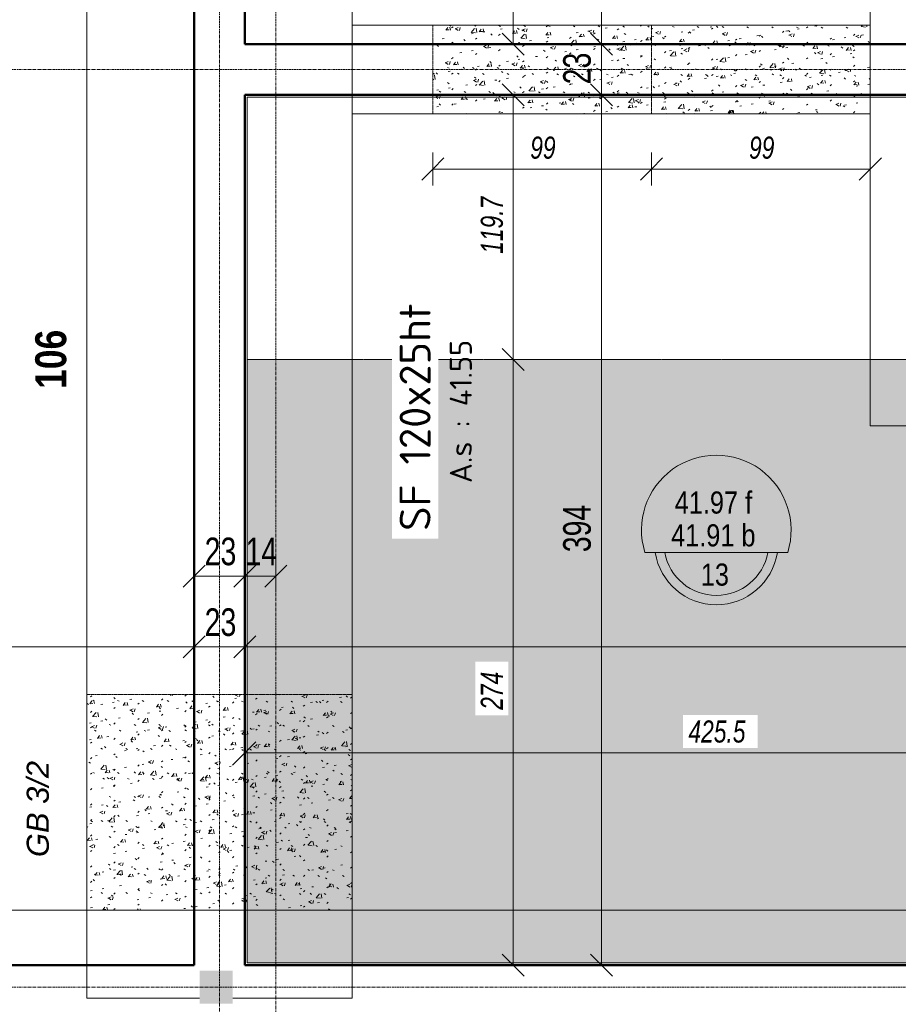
# Model space of a CAD drawing. Header units: millimetres. Extents: x 3690 to 285311, y -2348 to 78336.
# Tile 16 of 46: x 86046 to 90022, y 53358 to 57812. Entities that reach past the tile are written whole.
import ezdxf

# ---------------------------------------------------------------- set-up
doc = ezdxf.new("R2010")
doc.units = ezdxf.units.MM
for name, pattern in [('Ligne de quadrillage', [22.225, 12.7, -3.175, 3.175, -3.175]), ('tiret perso', [2.6, 1.3, -1.3]), ('tiret perso 2', [3, 1.5, -1.5])]:
    doc.linetypes.add(name, pattern=pattern)
for name, color, linetype, lineweight in [('A-ANNO-DIMS', 211, 'Continuous', 9), ('A-ANNO-DIMS-50', 211, 'Continuous', 9), ('A-DETL', 90, 'Continuous', 5), ('A-DETL-GENF', 92, 'Continuous', 5), ('A-DETL-WIDE', 214, 'Continuous', 50), ('A-FLOR', 192, 'Continuous', 5), ('A-FLOR-IDEN', 11, 'Continuous', 9), ('A-WALL', 113, 'Continuous', 9), ('G-ANNO-SYMB', 111, 'Continuous', 9), ('G-ANNO-TEXT', 231, 'Continuous', 9), ('S-FNDN', 32, 'Continuous', 9), ('S-FNDN-IDEN', 2, 'Continuous', 9), ('S-GRID', 1, 'Continuous', 9)]:
    doc.layers.add(name, color=color, linetype=linetype, lineweight=lineweight)
doc.styles.add('Arial Narrow_5', font='ARIALN.TTF', dxfattribs={"width": 0.9, "height": 125})
doc.styles.add('Arial Narrow_6', font='ARIALN.TTF', dxfattribs={"height": 100})
doc.styles.add('Arial Narrow_B_4', font='ARIALNB.TTF', dxfattribs={"height": 140})
doc.styles.add('Arial Narrow_I', font='ARIALNI.TTF', dxfattribs={"width": 0.9, "height": 100})
doc.styles.add('Arial_I_1', font='ariali.ttf', dxfattribs={"height": 100})
doc.styles.add('ISOCPEUR', font='isocpeur.ttf', dxfattribs={"height": 100})
doc.styles.add('ISOCPEUR_B', font='txt', dxfattribs={"height": 140})
doc.dimstyles.new('AB6_1_50_-_GB', dxfattribs={"dimscale": 304.8, "dimtxt": 127.928872, "dimasz": 0.328084, "dimexe": 0.246063, "dimexo": 0.0625, "dimgap": 0.04101, "dimtad": 1, "dimdec": 0, "dimlfac": 0.1, "dimdsep": 46, "dimtxsty": 'Arial Narrow_5', "dimblk1": 'OBLIQUE', "dimblk2": 'OBLIQUE', "dimsah": 1, "dimcen": 0.09, "dimazin": 0, "dimtfac": 1, "dimtdec": 4, "dimtix": 1, "dimtmove": 0, "dimatfit": 3, "dimfxl": 0.246063, "dimfxlon": 1, "dimtvp": 1, "dimtolj": 1, "dimtzin": 0, "dimarcsym": 2})
doc.dimstyles.new('AB6_1_50_-_GB_1', dxfattribs={"dimscale": 304.8, "dimtxt": 127.928872, "dimasz": 0.328084, "dimexe": 0.246063, "dimexo": 0.0625, "dimgap": 0.04101, "dimtad": 1, "dimdec": 0, "dimlfac": 0.1, "dimdsep": 46, "dimtxsty": 'Arial Narrow_5', "dimblk1": 'OBLIQUE', "dimblk2": 'OBLIQUE', "dimsah": 1, "dimcen": 0.09, "dimazin": 0, "dimtfac": 1, "dimtdec": 4, "dimtix": 1, "dimtmove": 2, "dimatfit": 3, "dimfxl": 0.246063, "dimfxlon": 1, "dimtvp": 1, "dimtolj": 1, "dimtzin": 0, "dimarcsym": 2})
doc.dimstyles.new('AB6_1_50_-_GB_Italique', dxfattribs={"dimscale": 304.8, "dimtxt": 102.343097, "dimasz": 0.328084, "dimexe": 0.246063, "dimexo": 0.0625, "dimgap": 0.057415, "dimtad": 1, "dimdec": 1, "dimlfac": 0.1, "dimrnd": 0.1, "dimdsep": 46, "dimtxsty": 'Arial Narrow_I', "dimblk1": 'OBLIQUE', "dimblk2": 'OBLIQUE', "dimsah": 1, "dimcen": 0.09, "dimazin": 0, "dimtfac": 1, "dimtdec": 4, "dimtix": 1, "dimtmove": 0, "dimatfit": 3, "dimfxl": 0.246063, "dimfxlon": 1, "dimtvp": 1, "dimtfill": 1, "dimtolj": 1, "dimtzin": 0, "dimarcsym": 2})
doc.dimstyles.new('AB6_1_50_-_GB_Italique_2', dxfattribs={"dimscale": 304.8, "dimtxt": 102.343097, "dimasz": 0.328084, "dimexe": 0.246063, "dimexo": 0.0625, "dimgap": 0.057415, "dimtad": 1, "dimdec": 1, "dimlfac": 0.1, "dimrnd": 0.1, "dimdsep": 46, "dimtxsty": 'Arial Narrow_I', "dimblk1": 'OBLIQUE', "dimblk2": 'OBLIQUE', "dimsah": 1, "dimcen": 0.09, "dimazin": 0, "dimtfac": 1, "dimtdec": 4, "dimtix": 1, "dimtmove": 2, "dimatfit": 3, "dimfxl": 0.246063, "dimfxlon": 1, "dimtvp": 1, "dimtfill": 1, "dimtolj": 1, "dimtzin": 0, "dimarcsym": 2})

# ---------------------------------------------------------------- blocks, each defined once
blk = doc.blocks.new('DIMBLOCK23-Fondations variante')
at = {"layer": 'A-ANNO-DIMS-50'}
for p, q in [((83575.5, 54975.3), (83575.5, 55050.3)), ((86835.5, 54975.3), (86835.5, 55050.3)), ((83575.5, 54975.3), (86835.5, 54975.3)), ((83575.5, 54975.3), (83575.5, 54900.3)), ((86835.5, 54975.3), (86835.5, 54900.3))]:
    blk.add_line(p, q, dxfattribs=at)
at = {"layer": 'A-ANNO-DIMS-50', "lineweight": 18}
for p, q in [((83575.5, 54975.3), (83625.5, 55025.3)), ((86835.5, 54975.3), (86885.5, 55025.3)), ((83575.5, 54975.3), (83525.5, 54925.3)), ((86835.5, 54975.3), (86785.5, 54925.3))]:
    blk.add_line(p, q, dxfattribs=at)
at = {"layer": 'A-ANNO-DIMS-50', "color": 0, "insert": (84737.1, 55149.4), "char_height": 125, "width": 241.237, "attachment_point": 1, "line_spacing_factor": 0.974696, "style": 'Arial Narrow_5'}
blk.add_mtext('326', dxfattribs=at)
blk = doc.blocks.new('_Oblique')
at = {"color": 0, "linetype": 'ByBlock', "lineweight": -2}
blk.add_line((-0.5, -0.5), (0.5, 0.5), dxfattribs=at)
blk = doc.blocks.new('DIMBLOCK24-Fondations variante')
at = {"layer": 'A-ANNO-DIMS-50'}
for p, q in [((86835.5, 54975.3), (86835.5, 55050.3)), ((87065.5, 54975.3), (87065.5, 55050.3)), ((86835.5, 54975.3), (87065.5, 54975.3)), ((86835.5, 54975.3), (86835.5, 54900.3)), ((87065.5, 54975.3), (87065.5, 54900.3))]:
    blk.add_line(p, q, dxfattribs=at)
at = {"layer": 'A-ANNO-DIMS-50', "lineweight": 18}
for p, q in [((86835.5, 54975.3), (86885.5, 55025.3)), ((87065.5, 54975.3), (87115.5, 55025.3)), ((86835.5, 54975.3), (86785.5, 54925.3)), ((87065.5, 54975.3), (87015.5, 54925.3))]:
    blk.add_line(p, q, dxfattribs=at)
at = {"layer": 'A-ANNO-DIMS-50', "color": 0, "insert": (86883.4, 55149.4), "char_height": 125, "width": 160.825, "attachment_point": 1, "line_spacing_factor": 0.974696, "style": 'Arial Narrow_5'}
blk.add_mtext('23', dxfattribs=at)
blk = doc.blocks.new('DIMBLOCK25-Fondations variante')
at = {"layer": 'A-ANNO-DIMS-50'}
for p, q in [((87065.5, 54975.3), (87065.5, 55050.3)), ((95090.5, 54975.3), (95090.5, 55050.3)), ((87065.5, 54975.3), (95090.5, 54975.3)), ((87065.5, 54975.3), (87065.5, 54900.3)), ((95090.5, 54975.3), (95090.5, 54900.3))]:
    blk.add_line(p, q, dxfattribs=at)
at = {"layer": 'A-ANNO-DIMS-50', "lineweight": 18}
for p, q in [((87065.5, 54975.3), (87115.5, 55025.3)), ((95090.5, 54975.3), (95140.5, 55025.3)), ((87065.5, 54975.3), (87015.5, 54925.3)), ((95090.5, 54975.3), (95040.5, 54925.3))]:
    blk.add_line(p, q, dxfattribs=at)
at = {"layer": 'A-ANNO-DIMS-50', "color": 0, "insert": (91486.8, 55149.4), "char_height": 125, "width": 241.237, "attachment_point": 1, "line_spacing_factor": 0.974696, "style": 'Arial Narrow_5'}
blk.add_mtext('803', dxfattribs=at)
blk = doc.blocks.new('DIMBLOCK96-Fondations variante')
at = {"layer": 'A-ANNO-DIMS-50'}
for p, q in [((86835.5, 55295.3), (86835.5, 55370.3)), ((87065.5, 55295.3), (87065.5, 55370.3)), ((86835.5, 55295.3), (87065.5, 55295.3)), ((86835.5, 55295.3), (86835.5, 55220.3)), ((87065.5, 55295.3), (87065.5, 55220.3))]:
    blk.add_line(p, q, dxfattribs=at)
at = {"layer": 'A-ANNO-DIMS-50', "lineweight": 18}
for p, q in [((86835.5, 55295.3), (86885.5, 55345.3)), ((87065.5, 55295.3), (87115.5, 55345.3)), ((86835.5, 55295.3), (86785.5, 55245.3)), ((87065.5, 55295.3), (87015.5, 55245.3))]:
    blk.add_line(p, q, dxfattribs=at)
at = {"layer": 'A-ANNO-DIMS-50', "color": 0, "insert": (86883.4, 55469.4), "char_height": 125, "width": 160.825, "attachment_point": 1, "line_spacing_factor": 0.974696, "style": 'Arial Narrow_5'}
blk.add_mtext('23', dxfattribs=at)
blk = doc.blocks.new('DIMBLOCK97-Fondations variante')
at = {"layer": 'A-ANNO-DIMS-50'}
for p, q in [((87065.5, 55295.3), (87065.5, 55370.3)), ((87205.5, 55295.3), (87205.5, 55370.3)), ((87065.5, 55295.3), (87205.5, 55295.3)), ((87065.5, 55295.3), (87065.5, 55220.3)), ((87205.5, 55295.3), (87205.5, 55220.3))]:
    blk.add_line(p, q, dxfattribs=at)
at = {"layer": 'A-ANNO-DIMS-50', "lineweight": 18}
for p, q in [((87065.5, 55295.3), (87115.5, 55345.3)), ((87205.5, 55295.3), (87255.5, 55345.3)), ((87065.5, 55295.3), (87015.5, 55245.3)), ((87205.5, 55295.3), (87155.5, 55245.3))]:
    blk.add_line(p, q, dxfattribs=at)
at = {"layer": 'A-ANNO-DIMS-50', "color": 0, "insert": (87068.4, 55469.4), "char_height": 125, "width": 160.825, "attachment_point": 1, "line_spacing_factor": 0.974696, "style": 'Arial Narrow_5'}
blk.add_mtext('14', dxfattribs=at)
blk = doc.blocks.new('DIMBLOCK102-Fondations variante')
at = {"layer": 'A-ANNO-DIMS-50', "lineweight": 18}
for p, q in [((88679.7, 59658.6), (88629.7, 59708.6)), ((88679.7, 59658.6), (88729.7, 59608.6)), ((88679.7, 57702), (88629.7, 57752)), ((88679.7, 57702), (88729.7, 57652))]:
    blk.add_line(p, q, dxfattribs=at)
at = {"layer": 'A-ANNO-DIMS-50'}
for p, q in [((88679.7, 59658.6), (88604.7, 59658.6)), ((88679.7, 59658.6), (88679.7, 57702)), ((88679.7, 59658.6), (88754.7, 59658.6)), ((88679.7, 57702), (88604.7, 57702)), ((88679.7, 57702), (88754.7, 57702))]:
    blk.add_line(p, q, dxfattribs=at)
at = {"layer": 'A-ANNO-DIMS-50', "color": 0, "insert": (88505.6, 58579.8), "char_height": 125, "width": 241.237, "attachment_point": 1, "rotation": 90, "line_spacing_factor": 0.974696, "style": 'Arial Narrow_5'}
blk.add_mtext('196', dxfattribs=at)
blk = doc.blocks.new('DIMBLOCK103-Fondations variante')
at = {"layer": 'A-ANNO-DIMS-50', "lineweight": 18}
for p, q in [((88679.7, 57702), (88629.7, 57752)), ((88679.7, 57702), (88729.7, 57652)), ((88679.7, 57472), (88629.7, 57522)), ((88679.7, 57472), (88729.7, 57422))]:
    blk.add_line(p, q, dxfattribs=at)
at = {"layer": 'A-ANNO-DIMS-50'}
for p, q in [((88679.7, 57702), (88604.7, 57702)), ((88679.7, 57702), (88679.7, 57472)), ((88679.7, 57702), (88754.7, 57702)), ((88679.7, 57472), (88604.7, 57472)), ((88679.7, 57472), (88754.7, 57472))]:
    blk.add_line(p, q, dxfattribs=at)
at = {"layer": 'A-ANNO-DIMS-50', "color": 0, "insert": (88505.6, 57520), "char_height": 125, "width": 160.825, "attachment_point": 1, "rotation": 90, "line_spacing_factor": 0.974696, "style": 'Arial Narrow_5'}
blk.add_mtext('23', dxfattribs=at)
blk = doc.blocks.new('DIMBLOCK104-Fondations variante')
at = {"layer": 'A-ANNO-DIMS-50', "lineweight": 18}
for p, q in [((88679.7, 57472), (88629.7, 57522)), ((88679.7, 57472), (88729.7, 57422)), ((88679.7, 53535.4), (88629.7, 53585.4)), ((88679.7, 53535.4), (88729.7, 53485.4))]:
    blk.add_line(p, q, dxfattribs=at)
at = {"layer": 'A-ANNO-DIMS-50'}
for p, q in [((88679.7, 57472), (88604.7, 57472)), ((88679.7, 57472), (88679.7, 53535.4)), ((88679.7, 57472), (88754.7, 57472)), ((88679.7, 53535.4), (88604.7, 53535.4)), ((88679.7, 53535.4), (88754.7, 53535.4))]:
    blk.add_line(p, q, dxfattribs=at)
at = {"layer": 'A-ANNO-DIMS-50', "color": 0, "insert": (88505.6, 55403.2), "char_height": 125, "width": 241.237, "attachment_point": 1, "rotation": 90, "line_spacing_factor": 0.974696, "style": 'Arial Narrow_5'}
blk.add_mtext('394', dxfattribs=at)
blk = doc.blocks.new('G_Dalle niveau brute_fini - G_Dalle Niveau_Ep-2828511-Fondations variante')
at = {"layer": 'A-FLOR-IDEN'}
blk.add_line((-6.461, 0), (6.461, 0), dxfattribs=at)
for centre, radius, start, end in [((0, 2.032), 6.773, 342.5424, 197.4576), ((0, 0.847), 5.588, 188.71474, 351.28526), ((0, 0.847), 4.741, 190.28656, 349.71344)]:
    blk.add_arc(centre, radius, start, end, dxfattribs=at)
blk = doc.blocks.new('DIMBLOCK178-Fondations variante')
at = {"layer": 'A-ANNO-DIMS-50'}
for p, q in [((87065.5, 54495.3), (87065.5, 54570.3)), ((91320.5, 54495.3), (91320.5, 54570.3)), ((87065.5, 54495.3), (91320.5, 54495.3)), ((87065.5, 54495.3), (87065.5, 54420.3)), ((91320.5, 54495.3), (91320.5, 54420.3))]:
    blk.add_line(p, q, dxfattribs=at)
at = {"layer": 'A-ANNO-DIMS-50', "lineweight": 18}
for p, q in [((87065.5, 54495.3), (87115.5, 54545.3)), ((91320.5, 54495.3), (91370.5, 54545.3)), ((87065.5, 54495.3), (87015.5, 54445.3)), ((91320.5, 54495.3), (91270.5, 54445.3))]:
    blk.add_line(p, q, dxfattribs=at)
at = {"layer": 'A-ANNO-DIMS-50', "color": 0, "insert": (89072.7, 54642.1), "char_height": 100, "width": 288.51, "attachment_point": 1, "line_spacing_factor": 0.974696, "style": 'Arial Narrow_I', "bg_fill": 3, "box_fill_scale": 1.25, "bg_fill_color": 256, "bg_fill_true_color": 13158600, "bg_fill_transparency": 0}
blk.add_mtext('425.5', dxfattribs=at)
blk = doc.blocks.new('DIMBLOCK201-Fondations variante')
at = {"layer": 'A-ANNO-DIMS-50', "lineweight": 18}
for p, q in [((88279.7, 58258.6), (88229.7, 58308.6)), ((88279.7, 58258.6), (88329.7, 58208.6)), ((88279.7, 57702), (88229.7, 57752)), ((88279.7, 57702), (88329.7, 57652))]:
    blk.add_line(p, q, dxfattribs=at)
at = {"layer": 'A-ANNO-DIMS-50'}
for p, q in [((88279.7, 58258.6), (88204.7, 58258.6)), ((88279.7, 57702), (88279.7, 58258.6)), ((88279.7, 58258.6), (88354.7, 58258.6)), ((88279.7, 57702), (88204.7, 57702)), ((88279.7, 57702), (88354.7, 57702))]:
    blk.add_line(p, q, dxfattribs=at)
at = {"layer": 'A-ANNO-DIMS-50', "color": 0, "insert": (88105.6, 57913.3), "char_height": 125, "width": 160.825, "attachment_point": 1, "rotation": 90, "line_spacing_factor": 0.974696, "style": 'Arial Narrow_5'}
blk.add_mtext('56', dxfattribs=at)
blk = doc.blocks.new('DIMBLOCK248-Fondations variante')
at = {"layer": 'A-ANNO-DIMS-50', "lineweight": 18}
for p, q in [((88279.7, 57472), (88229.7, 57522)), ((88279.7, 57472), (88329.7, 57422)), ((88279.7, 56275), (88229.7, 56325)), ((88279.7, 56275), (88329.7, 56225))]:
    blk.add_line(p, q, dxfattribs=at)
at = {"layer": 'A-ANNO-DIMS-50'}
for p, q in [((88279.7, 57472), (88204.7, 57472)), ((88279.7, 57472), (88279.7, 56275)), ((88279.7, 57472), (88354.7, 57472)), ((88279.7, 56275), (88204.7, 56275)), ((88279.7, 56275), (88354.7, 56275))]:
    blk.add_line(p, q, dxfattribs=at)
at = {"layer": 'A-ANNO-DIMS-50', "color": 0, "insert": (88132.9, 56753.3), "char_height": 100, "width": 288.51, "attachment_point": 1, "rotation": 90, "line_spacing_factor": 0.974696, "style": 'Arial Narrow_I', "bg_fill": 3, "box_fill_scale": 1.25, "bg_fill_color": 256, "bg_fill_true_color": 13158600, "bg_fill_transparency": 0}
blk.add_mtext('119.7', dxfattribs=at)
blk = doc.blocks.new('DIMBLOCK249-Fondations variante')
at = {"layer": 'A-ANNO-DIMS-50', "lineweight": 18}
for p, q in [((88279.7, 56275), (88229.7, 56325)), ((88279.7, 56275), (88329.7, 56225)), ((88279.7, 53535.4), (88229.7, 53585.4)), ((88279.7, 53535.4), (88329.7, 53485.4))]:
    blk.add_line(p, q, dxfattribs=at)
at = {"layer": 'A-ANNO-DIMS-50'}
for p, q in [((88279.7, 56275), (88204.7, 56275)), ((88279.7, 56275), (88279.7, 53535.4)), ((88279.7, 56275), (88354.7, 56275)), ((88279.7, 53535.4), (88204.7, 53535.4)), ((88279.7, 53535.4), (88354.7, 53535.4))]:
    blk.add_line(p, q, dxfattribs=at)
at = {"layer": 'A-ANNO-DIMS-50', "color": 0, "insert": (88132.9, 54690.3), "char_height": 100, "width": 192.99, "attachment_point": 1, "rotation": 90, "line_spacing_factor": 0.974696, "style": 'Arial Narrow_I', "bg_fill": 3, "box_fill_scale": 1.25, "bg_fill_color": 256, "bg_fill_true_color": 13158600, "bg_fill_transparency": 0}
blk.add_mtext('274', dxfattribs=at)
blk = doc.blocks.new('DIMBLOCK250-Fondations variante')
at = {"layer": 'A-ANNO-DIMS-50'}
for p, q in [((87915.5, 57136.7), (87915.5, 57211.7)), ((88905.5, 57136.7), (88905.5, 57211.7)), ((87915.5, 57136.7), (88905.5, 57136.7)), ((87915.5, 57136.7), (87915.5, 57061.7)), ((88905.5, 57136.7), (88905.5, 57061.7))]:
    blk.add_line(p, q, dxfattribs=at)
at = {"layer": 'A-ANNO-DIMS-50', "lineweight": 18}
for p, q in [((87915.5, 57136.7), (87965.5, 57186.7)), ((88905.5, 57136.7), (88955.5, 57186.7)), ((87915.5, 57136.7), (87865.5, 57086.7)), ((88905.5, 57136.7), (88855.5, 57086.7))]:
    blk.add_line(p, q, dxfattribs=at)
at = {"layer": 'A-ANNO-DIMS-50', "color": 0, "insert": (88356.8, 57283.5), "char_height": 100, "width": 128.66, "attachment_point": 1, "line_spacing_factor": 0.974696, "style": 'Arial Narrow_I', "bg_fill": 3, "box_fill_scale": 1.25, "bg_fill_color": 256, "bg_fill_true_color": 13158600, "bg_fill_transparency": 0}
blk.add_mtext('99', dxfattribs=at)
blk = doc.blocks.new('DIMBLOCK251-Fondations variante')
at = {"layer": 'A-ANNO-DIMS-50'}
for p, q in [((88905.5, 57136.7), (88905.5, 57211.7)), ((89895.5, 57136.7), (89895.5, 57211.7)), ((88905.5, 57136.7), (89895.5, 57136.7)), ((88905.5, 57136.7), (88905.5, 57061.7)), ((89895.5, 57136.7), (89895.5, 57061.7))]:
    blk.add_line(p, q, dxfattribs=at)
at = {"layer": 'A-ANNO-DIMS-50', "lineweight": 18}
for p, q in [((88905.5, 57136.7), (88955.5, 57186.7)), ((89895.5, 57136.7), (89945.5, 57186.7)), ((88905.5, 57136.7), (88855.5, 57086.7)), ((89895.5, 57136.7), (89845.5, 57086.7))]:
    blk.add_line(p, q, dxfattribs=at)
at = {"layer": 'A-ANNO-DIMS-50', "color": 0, "insert": (89346.8, 57283.5), "char_height": 100, "width": 128.66, "attachment_point": 1, "line_spacing_factor": 0.974696, "style": 'Arial Narrow_I', "bg_fill": 3, "box_fill_scale": 1.25, "bg_fill_color": 256, "bg_fill_true_color": 13158600, "bg_fill_transparency": 0}
blk.add_mtext('99', dxfattribs=at)

msp = doc.modelspace()

# ---------------------------------------------------------------- hatches: boundary and pattern name
at = {"layer": 'A-DETL-GENF'}
h = msp.add_hatch(dxfattribs=at)
h.set_pattern_fill('FP_17', color=9, style=0, pattern_type=2)
h.set_pattern_definition([(2.114, (79143.55, 0), (-4.05711, 109.91015), [63.5, -127]), (122.114, (79143.55, 0), (-93.15642, -58.46864), [63.5, -127]), (62.114, (79207.01, 2.34), (-97.21354, 51.4415), [63.5, -127])])
h.paths.add_polyline_path([(79095.46, 52033.73), (79095.46, 53295.4), (75315.46, 53295.4), (75315.46, 52033.73)])
h.paths.add_polyline_path([(91295.46, 53545.4), (91295.46, 56148.56), (91105.46, 56148.56), (91105.46, 56274.98), (87075.46, 56274.98), (87075.46, 53545.4)])
h.paths.add_polyline_path([(75315.46, 53545.4), (83335.46, 53545.4), (83335.46, 59855.56), (75315.46, 59855.56), (75315.46, 54779.03)])
h = msp.add_hatch(dxfattribs=at)
h.set_pattern_fill('FP_18', color=9, style=0, pattern_type=2)
h.set_pattern_definition([(52.114, (318070.62, -835877.42), (151.008547, -7.612692), [15.75, -173.25]), (357.114, (318070.62, -835877.42), (-34.944706, 156.77827), [12.6, -138.6]), (102.565, (318083.2, -835878.05), (116.064576, 149.164008), [13.385, -147.24]), (48.298, (318069.07, -835835.45), (225.250325, -26.469098), [23.625, -259.875]), (98.749, (318087.84, -835837.65), (188.602237, 211.66344), [20.078, -220.86]), (353.298, (318069.07, -835835.45), (188.60032, 211.665725), [18.9, -207.9]), (23.114, (318090.45, -835845.17), (128.384345, -79.868607), [15.75, -173.25]), (328.114, (318090.45, -835845.17), (45.444285, 154.062896), [12.6, -138.6]), (73.565, (318101.15, -835851.82), (173.828512, 74.192558), [13.385, -147.24]), (39.614, (318070.623, -835877.42), (-0.0269162, 69.9543266), [8.382, -128.538, 8.382, -271.443]), (39.614, (318070.623, -835877.42), (-0.0269162, 69.9543266), [-145.302, -132.318, 8.382, -130.743]), (9.614, (318070.62, -835877.42), (52.1517107, 84.8079455), [8.382, -71.838, 8.382, -125.388, -53.025]), (9.614, (318070.62, -835877.42), (52.1517107, 84.8079455), [-213.99, 8.382, -44.643]), (329.614, (318023.824, -835879.146), (112.200791, -0.5978647), [8.382, -44.118, 8.382, -155.418, -217.35]), (329.614, (318023.824, -835879.146), (112.200791, -0.5978647), [-216.3, 8.382, -208.968]), (319.614, (318002.84, -835879.92), (121.609981, 25.525625), [8.382, -59.868, 8.382, -100.398, -154.35]), (319.614, (318002.84, -835879.92), (121.609981, 25.525625), [-177.03, 8.382, -145.968])])
h.paths.add_polyline_path([(87915.46, 57386.98), (89895.46, 57386.98), (89895.46, 57786.98), (87915.46, 57786.98)])
h = msp.add_hatch(dxfattribs=at)
h.set_pattern_fill('FP_20', color=9, style=0, pattern_type=2)
h.set_pattern_definition([(52.114, (329815.62, -835877.42), (151.008547, -7.612692), [15.75, -173.25]), (357.114, (329815.62, -835877.42), (-34.944706, 156.77827), [12.6, -138.6]), (102.565, (329828.2, -835878.05), (116.064576, 149.164008), [13.385, -147.24]), (48.298, (329814.07, -835835.45), (225.250325, -26.469098), [23.625, -259.875]), (98.749, (329832.84, -835837.65), (188.602237, 211.66344), [20.078, -220.86]), (353.298, (329814.07, -835835.45), (188.60032, 211.665725), [18.9, -207.9]), (23.114, (329835.45, -835845.17), (128.384345, -79.868607), [15.75, -173.25]), (328.114, (329835.45, -835845.17), (45.444285, 154.062896), [12.6, -138.6]), (73.565, (329846.15, -835851.82), (173.828512, 74.192558), [13.385, -147.24]), (39.614, (329815.623, -835877.42), (-0.0269162, 69.9543266), [8.382, -128.538, 8.382, -271.443]), (39.614, (329815.623, -835877.42), (-0.0269162, 69.9543266), [-145.302, -132.318, 8.382, -130.743]), (9.614, (329815.62, -835877.42), (52.1517107, 84.8079455), [8.382, -71.838, 8.382, -125.388, -53.025]), (9.614, (329815.62, -835877.42), (52.1517107, 84.8079455), [-213.99, 8.382, -44.643]), (329.614, (329768.824, -835879.146), (112.200791, -0.5978647), [8.382, -44.118, 8.382, -155.418, -217.35]), (329.614, (329768.824, -835879.146), (112.200791, -0.5978647), [-216.3, 8.382, -208.968]), (319.614, (329747.84, -835879.92), (121.609981, 25.525625), [8.382, -59.868, 8.382, -100.398, -154.35]), (319.614, (329747.84, -835879.92), (121.609981, 25.525625), [-177.03, 8.382, -145.968])])
h.paths.add_polyline_path([(86350.46, 53783.73), (87550.46, 53783.73), (87550.46, 54758.73), (86350.46, 54758.73)])
msp.add_hatch(color=8, dxfattribs=at).paths.add_polyline_path([(86860.46, 53360.4), (87010.46, 53360.4), (87010.46, 53510.4), (86860.46, 53510.4)])

# ---------------------------------------------------------------- linework, layer by layer
at = {"layer": 'A-DETL', "linetype": 'tiret perso'}
for p, q in [((89895.46, 57786.98), (87915.46, 57786.98)), ((87915.46, 57786.98), (87915.46, 57386.98)), ((88905.46, 57386.98), (88905.46, 57786.98)), ((89895.46, 57386.98), (89895.46, 57786.98)), ((87915.46, 57386.98), (89895.46, 57386.98)), ((87550.46, 54758.73), (86350.46, 54758.73)), ((86350.46, 54758.73), (86350.46, 53783.73)), ((87550.46, 53783.73), (87550.46, 54758.73)), ((86350.46, 53783.73), (87550.46, 53783.73))]:
    msp.add_line(p, q, dxfattribs=at)
at = {"layer": 'A-DETL', "linetype": 'tiret perso 2'}
msp.add_line((91105.46, 56274.98), (87075.46, 56274.98), dxfattribs=at)
at = {"layer": 'A-DETL-WIDE'}
for p, q in [((86835.46, 57941.44), (86835.46, 53535.4)), ((86835.46, 53535.4), (83575.46, 53535.4))]:
    msp.add_line(p, q, dxfattribs=at)
at = {"layer": 'A-FLOR', "color": 7}
for p, q in [((91080.46, 57461.98), (87075.46, 57461.98)), ((87075.46, 57461.98), (87075.46, 53545.4))]:
    msp.add_line(p, q, dxfattribs=at)
at = {"layer": 'A-FLOR'}
for p, q in [((91140.46, 53545.4), (87075.46, 53545.4)), ((86835.46, 53535.4), (83575.46, 53535.4)), ((86835.46, 53535.4), (86835.46, 53535.4))]:
    msp.add_line(p, q, dxfattribs=at)
at = {"layer": 'A-WALL', "lineweight": 50}
for p, q in [((87065.46, 57701.98), (87065.46, 58258.56)), ((91090.46, 57701.98), (87065.46, 57701.98)), ((87065.46, 53535.4), (87065.46, 57471.98)), ((87065.46, 57471.98), (91090.46, 57471.98)), ((95090.46, 53535.4), (87065.46, 53535.4))]:
    msp.add_line(p, q, dxfattribs=at)
at = {"layer": 'A-WALL'}
msp.add_line((86835.46, 57941.44), (86835.46, 53535.4), dxfattribs=at)
at = {"layer": 'S-FNDN'}
for p, q in [((89895.46, 62338.56), (89895.46, 55974.48)), ((86350.46, 59458.56), (86350.46, 53385.4)), ((87550.46, 53385.4), (87550.46, 59458.56)), ((89895.46, 57786.98), (87550.46, 57786.98)), ((87550.46, 57386.98), (89895.46, 57386.98)), ((89895.46, 55974.48), (91895.46, 55974.48)), ((89895.46, 55974.48), (89895.46, 55974.48)), ((107335.46, 53783.73), (74655.46, 53783.73)), ((86860.46, 53385.4), (86350.46, 53385.4)), ((87550.46, 53385.4), (87010.46, 53385.4))]:
    msp.add_line(p, q, dxfattribs=at)
at = {"layer": 'S-GRID', "linetype": 'Ligne de quadrillage'}
for p, q in [((87205.46, 47292.72), (87205.46, 65870.79)), ((86950.46, 47927.72), (86950.46, 65235.79)), ((60593.04, 57586.98), (110150.38, 57586.98)), ((60593.04, 53435.4), (110150.38, 53435.4))]:
    msp.add_line(p, q, dxfattribs=at)

# ---------------------------------------------------------------- block references
at = {"layer": 'A-FLOR-IDEN', "xscale": 49.99999999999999, "yscale": 49.99999999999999, "zscale": 49.99999999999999}
msp.add_blockref('G_Dalle niveau brute_fini - G_Dalle Niveau_Ep-2828511-Fondations variante', (89198.71, 55402.12), dxfattribs=at)

# ---------------------------------------------------------------- texts
at = {"layer": 'A-FLOR-IDEN', "char_height": 100, "attachment_point": 1, "style": 'Arial Narrow_6'}
for s, insert, width in [('41.97 f', (89010.53, 55678.01), 440.9281), ('41.91 b', (88994.03, 55529.58), 481.0125), ('13', (89128.59, 55352.05), 160.3375)]:
    msp.add_mtext(s, dxfattribs=dict(at, insert=insert, width=width))
at = {"layer": 'G-ANNO-SYMB', "insert": (86116.9, 56141.97), "char_height": 140, "width": 324.6834, "attachment_point": 1, "rotation": 90, "style": 'Arial Narrow_B_4'}
msp.add_mtext('106', dxfattribs=at)
at = {"layer": 'G-ANNO-TEXT', "color": 7, "insert": (86078.16, 54023.96), "char_height": 100, "width": 537.1306, "attachment_point": 1, "rotation": 90, "style": 'Arial_I_1'}
msp.add_mtext('GB 3/2', dxfattribs=at)
at = {"layer": 'S-FNDN-IDEN', "insert": (87992.62, 55716.06), "char_height": 100, "width": 797.6791, "attachment_point": 1, "rotation": 90, "style": 'ISOCPEUR'}
msp.add_mtext('A.s : 41.55', dxfattribs=at)

# ---------------------------------------------------------------- dimensions: what is measured, and where the dimension line sits
at = {"layer": 'A-ANNO-DIMS'}
for base, p1, p2, angle, override, picture, middle in [((88679.67, 57701.98), (88754.67, 59658.56), (88754.67, 57701.98), 90, {"dimpost": '<>', "dimfxl": 1956.581367}, 'DIMBLOCK102-Fondations variante', (88603.35, 58680.27)), ((88279.67, 58258.56), (88204.67, 57701.98), (88204.67, 58258.56), 90, {"dimpost": '<>', "dimfxl": 556.581367}, 'DIMBLOCK201-Fondations variante', (88203.35, 57980.27)), ((88679.67, 57471.98), (88754.67, 57701.98), (88754.67, 57471.98), 90, {"dimpost": '<>', "dimfxl": 230}, 'DIMBLOCK103-Fondations variante', (88603.35, 57586.98)), ((88679.67, 53535.4), (88754.67, 57471.98), (88754.67, 53535.4), 90, {"dimpost": '<>', "dimfxl": 3936.581679}, 'DIMBLOCK104-Fondations variante', (88603.35, 55503.69)), ((87065.46, 55295.32), (86835.46, 55370.32), (87065.46, 55370.32), 0, {"dimpost": '<>', "dimfxl": 230}, 'DIMBLOCK96-Fondations variante', (86950.46, 55371.64))]:
    dim = msp.add_linear_dim(base=base, p1=p1, p2=p2, angle=angle, dimstyle='AB6_1_50_-_GB', override=override, dxfattribs=at)
    dim.commit()
    dim.dimension.update_dxf_attribs({"geometry": picture, "text_midpoint": middle})
for base, p1, p2, override, picture, middle in [((87205.46, 55295.32), (87065.46, 55370.32), (87205.46, 55370.32), {"dimpost": '<>', "dimfxl": 140}, 'DIMBLOCK97-Fondations variante', (87135.46, 55370.58)), ((87065.46, 54975.32), (86835.46, 55050.32), (87065.46, 55050.32), {"dimpost": '<>', "dimfxl": 230}, 'DIMBLOCK24-Fondations variante', (86950.46, 55051.64))]:
    dim = msp.add_linear_dim(base=base, p1=p1, p2=p2, dimstyle='AB6_1_50_-_GB', override=override, dxfattribs=at)
    dim.commit()
    dim.dimension.update_dxf_attribs({"geometry": picture, "text_midpoint": middle})
for base, p1, p2, override, picture, middle in [((86835.46, 54975.32), (83575.46, 55050.32), (86835.46, 55050.32), {"dimpost": '<>', "dimfxl": 3260}, 'DIMBLOCK23-Fondations variante', (84857.74, 55066.04)), ((95090.45778033, 54975.32293749), (87065.45778011, 55050.32293749), (95090.45778033, 55050.32293749), {"dimpost": '<>', "dimfxl": 8025}, 'DIMBLOCK25-Fondations variante', (91607.44618778, 55066.04071036))]:
    dim = msp.add_linear_dim(base=base, p1=p1, p2=p2, dimstyle='AB6_1_50_-_GB_1', override=override, dxfattribs=at)
    dim.commit()
    dim.dimension.update_dxf_attribs({"geometry": picture, "text_midpoint": middle, "dimtype": 160, "text_rotation": 360})

# ---------------------------------------------------------------- next in the draw order: texts
at = {"layer": 'S-FNDN-IDEN', "insert": (87765.61, 55499.56), "char_height": 140, "width": 1322.7844, "attachment_point": 1, "rotation": 90, "style": 'ISOCPEUR_B', "bg_fill": 3, "box_fill_scale": 1.25, "bg_fill_color": 256, "bg_fill_true_color": 13158600, "bg_fill_transparency": 0}
msp.add_mtext('SF 120x25ht', dxfattribs=at)

# ---------------------------------------------------------------- next in the draw order: dimensions: what is measured, and where the dimension line sits
at = {"layer": 'A-ANNO-DIMS'}
dim = msp.add_linear_dim(base=(88279.67, 56274.98), p1=(88354.67, 57471.98), p2=(88354.67, 56274.98), angle=90, dimstyle='AB6_1_50_-_GB_Italique', override={"dimpost": '<>', "dimfxl": 1197}, dxfattribs=at)
dim.commit()
dim.dimension.update_dxf_attribs({"geometry": 'DIMBLOCK248-Fondations variante', "text_midpoint": (88211.11, 56873.48)})
dim = msp.add_linear_dim(base=(91320.46, 54495.32), p1=(87065.46, 54570.32), p2=(91320.46, 54570.32), dimstyle='AB6_1_50_-_GB_Italique', override={"dimpost": '<>', "dimfxl": 4255}, dxfattribs=at)
dim.commit()
dim.dimension.update_dxf_attribs({"geometry": 'DIMBLOCK178-Fondations variante', "text_midpoint": (89192.96, 54563.88)})

# ---------------------------------------------------------------- next in the draw order: dimensions: what is measured, and where the dimension line sits
dim = msp.add_linear_dim(base=(88905.46, 57136.73), p1=(87915.46, 57211.73), p2=(88905.46, 57211.73), angle=0, dimstyle='AB6_1_50_-_GB_Italique', override={"dimpost": '<>', "dimfxl": 990}, dxfattribs=at)
dim.commit()
dim.dimension.update_dxf_attribs({"geometry": 'DIMBLOCK250-Fondations variante', "text_midpoint": (88410.46, 57205.29)})
dim = msp.add_linear_dim(base=(88279.67, 53535.4), p1=(88354.67, 56274.98), p2=(88354.67, 53535.4), angle=90, dimstyle='AB6_1_50_-_GB_Italique_2', override={"dimpost": '<>', "dimfxl": 2739.581679}, dxfattribs=at)
dim.commit()
dim.dimension.update_dxf_attribs({"geometry": 'DIMBLOCK249-Fondations variante', "text_midpoint": (88199.6, 54786.76), "dimtype": 160, "text_rotation": 90})

# ---------------------------------------------------------------- next in the draw order: dimensions: what is measured, and where the dimension line sits
dim = msp.add_linear_dim(base=(89895.46, 57136.73), p1=(88905.46, 57211.73), p2=(89895.46, 57211.73), dimstyle='AB6_1_50_-_GB_Italique', override={"dimpost": '<>', "dimfxl": 990}, dxfattribs=at)
dim.commit()
dim.dimension.update_dxf_attribs({"geometry": 'DIMBLOCK251-Fondations variante', "text_midpoint": (89400.46, 57205.29)})

doc.saveas('drawing.dxf')
